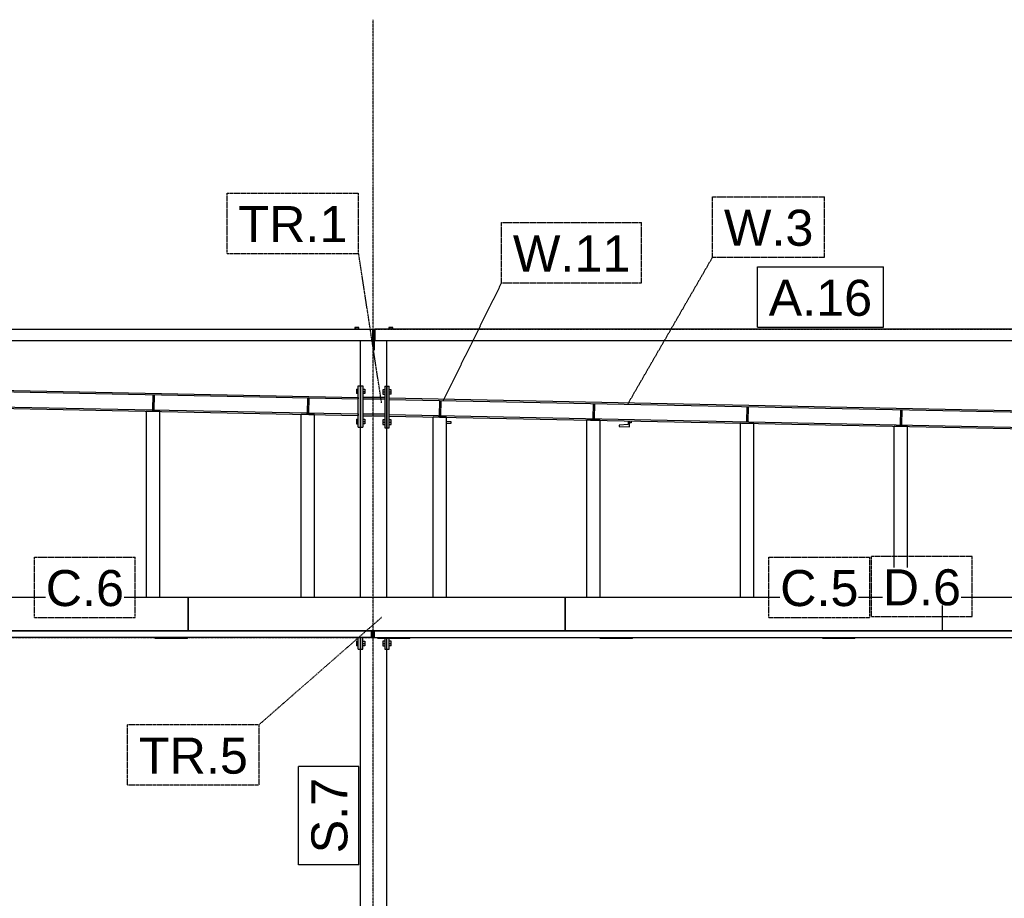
# Model space of a CAD drawing. Header units: millimetres. Extents: x 0 to 59400, y 0 to 42000.
# Tile 27 of 40: x 31562 to 36784, y 4509 to 9168. Entities that reach past the tile are written whole.
import ezdxf

# ---------------------------------------------------------------- set-up
doc = ezdxf.new("R2010")
doc.units = ezdxf.units.MM
doc.linetypes.add('DXK_LINE_DOT2', pattern=[3.9198, 1.9599, -1.9599])
doc.linetypes.add('DXK_LINE_DOT3', pattern=[5.9187, 2.979, -0.9799, 0.9799, -0.9799])
for name, color, linetype in [('TS_INNE_OBIEKTY', 7, 'Continuous'), ('TS_LINIE_WIDOCZNE', 7, 'Continuous'), ('TS_OPISY', 7, 'Continuous'), ('TS_OPISY_LINIE', 7, 'Continuous'), ('TS_OPISY_RAMKA', 7, 'Continuous')]:
    doc.layers.add(name, color=color, linetype=linetype)
doc.styles.add('Arial', font='ARIAL.TTF', dxfattribs={"height": 0.2})

# ---------------------------------------------------------------- blocks, each defined once
blk = doc.blocks.new('Bolt-293000867-6701 - 6488')
at = {"layer": 'TS_INNE_OBIEKTY', "color": 1, "linetype": 'Continuous'}
for p, q in [((33360.3, 7535.7), (33339.5, 7535.7)), ((33339.5, 7535.7), (33339.5, 7527.8)), ((33344.7, 7535.7), (33344.7, 7527.8)), ((33355.1, 7535.7), (33355.1, 7527.8)), ((33360.3, 7527.8), (33360.3, 7535.7))]:
    blk.add_line(p, q, dxfattribs=at)
blk = doc.blocks.new('Part-293000867-6497 - 6488')
at = {"layer": 'TS_LINIE_WIDOCZNE', "color": 1, "linetype": 'Continuous'}
for p, q in [((33369.9, 7227.4), (33369.9, 7467.8)), ((33509.9, 7224.1), (33509.9, 7467.8)), ((33369.9, 6104.4), (33369.9, 7007.4)), ((33509.9, 6104.4), (33509.9, 7004.1)), ((33369.9, 2377.8), (33369.9, 5830.8)), ((33509.9, 2377.8), (33509.9, 5830.8))]:
    blk.add_line(p, q, dxfattribs=at)
blk = doc.blocks.new('Part-293000867-6502 - 6488')
at = {"layer": 'TS_LINIE_WIDOCZNE', "color": 1, "linetype": 'Continuous'}
for p, q in [((33521.9, 7154.1), (33521.9, 7162.1)), ((33521.9, 7162.1), (38082.7, 7070.9)), ((33521.9, 7154.1), (38082.7, 7062.9)), ((33521.9, 7066.1), (33521.9, 7074.1)), ((33521.9, 7074.1), (38082.7, 6982.9)), ((33521.9, 7066.1), (38082.7, 6974.9))]:
    blk.add_line(p, q, dxfattribs=at)
blk = doc.blocks.new('Part-293000867-6505 - 6488')
at = {"layer": 'TS_LINIE_WIDOCZNE', "color": 1, "linetype": 'Continuous'}
for p, q in [((28723.6, 7250.1), (28723.6, 7258.1)), ((28723.6, 7258.1), (33357.9, 7165.4)), ((28723.6, 7250.1), (33357.9, 7157.4)), ((28723.6, 7162.1), (28723.6, 7170.1)), ((28723.6, 7170.1), (33357.9, 7077.4)), ((28723.6, 7162.1), (33357.9, 7069.4)), ((33357.9, 7165.4), (33357.9, 7157.4)), ((33357.9, 7077.4), (33357.9, 7069.4))]:
    blk.add_line(p, q, dxfattribs=at)
blk = doc.blocks.new('Part-293000867-6506 - 6488')
at = {"layer": 'TS_LINIE_WIDOCZNE', "color": 1, "linetype": 'Continuous'}
for p, q in [((33369.9, 5892.8), (33369.9, 5830.8)), ((33381.9, 5830.8), (33381.9, 5892.8)), ((33369.9, 5830.8), (33381.9, 5830.8))]:
    blk.add_line(p, q, dxfattribs=at)
blk = doc.blocks.new('Part-293000867-6507 - 6488')
at = {"layer": 'TS_LINIE_WIDOCZNE', "color": 1, "linetype": 'Continuous'}
for p, q in [((33497.9, 5886.8), (33497.9, 5830.8)), ((33509.9, 5830.8), (33509.9, 5886.8)), ((33497.9, 5830.8), (33509.9, 5830.8))]:
    blk.add_line(p, q, dxfattribs=at)
blk = doc.blocks.new('Bolt-293000867-7393 - 6488')
at = {"layer": 'TS_INNE_OBIEKTY', "color": 1, "linetype": 'Continuous'}
for p, q in [((33497.9, 5872.8), (33487.9, 5872.8)), ((33487.9, 5872.8), (33487.9, 5848.8)), ((33487.9, 5860.8), (33497.9, 5860.8)), ((33487.9, 5848.8), (33497.9, 5848.8)), ((33531.9, 5872.8), (33521.9, 5872.8)), ((33521.9, 5860.8), (33531.9, 5860.8)), ((33531.9, 5848.8), (33521.9, 5848.8)), ((33531.9, 5848.8), (33531.9, 5872.8))]:
    blk.add_line(p, q, dxfattribs=at)
blk = doc.blocks.new('Part-293000867-6522 - 6488')
at = {"layer": 'TS_LINIE_WIDOCZNE', "color": 1, "linetype": 'Continuous'}
for p, q in [((33434.9, 7523.8), (33444.9, 7523.8)), ((33434.9, 7517.8), (33444.9, 7517.8))]:
    blk.add_line(p, q, dxfattribs=at)
blk = doc.blocks.new('Part-293000867-6538 - 6488')
at = {"layer": 'TS_LINIE_WIDOCZNE', "color": 1, "linetype": 'Continuous'}
for p, q in [((38171.2, 7527.8), (33444.9, 7527.8)), ((33444.9, 7527.8), (33444.9, 7467.8)), ((38171.2, 7527.8), (38171.2, 7527.8)), ((38171.2, 7527.8), (38171.2, 7467.8)), ((33444.9, 7467.8), (38171.2, 7467.8))]:
    blk.add_line(p, q, dxfattribs=at)
blk = doc.blocks.new('Part-293000867-6539 - 6488')
at = {"layer": 'TS_LINIE_WIDOCZNE', "color": 1, "linetype": 'Continuous'}
for p, q in [((28652.3, 7467.8), (28652.3, 7527.8)), ((28652.3, 7527.8), (33434.9, 7527.8)), ((33434.9, 7467.8), (33434.9, 7527.8)), ((28652.3, 7467.8), (33434.9, 7467.8))]:
    blk.add_line(p, q, dxfattribs=at)
blk = doc.blocks.new('Part-293000867-7385 - 6488')
at = {"layer": 'TS_LINIE_WIDOCZNE', "color": 1, "linetype": 'Continuous'}
for p, q in [((33357.9, 5830.8), (33357.9, 5892.8)), ((33369.9, 5830.8), (33369.9, 5892.8)), ((33357.9, 5830.8), (33369.9, 5830.8))]:
    blk.add_line(p, q, dxfattribs=at)
blk = doc.blocks.new('Part-293000867-7683 - 6488')
at = {"layer": 'TS_LINIE_WIDOCZNE', "color": 1, "linetype": 'Continuous'}
for p, q in [((35821.2, 5886.8), (35821.2, 5892.8)), ((35991.2, 5886.8), (35821.2, 5886.8)), ((35991.2, 5886.8), (35991.2, 5892.8)), ((35991.2, 5886.8), (35991.2, 5886.8))]:
    blk.add_line(p, q, dxfattribs=at)
blk = doc.blocks.new('Part-293000867-7290 - 6488')
at = {"layer": 'TS_LINIE_WIDOCZNE', "color": 1, "linetype": 'Continuous'}
for p, q in [((33850.9, 7035.7), (33825.1, 7038.3)), ((33825.1, 7029.4), (33850.8, 7028.9)), ((33850.8, 7028.9), (33850.9, 7035.7))]:
    blk.add_line(p, q, dxfattribs=at)
blk = doc.blocks.new('Part-293000867-6777 - 6488')
at = {"layer": 'TS_LINIE_WIDOCZNE', "color": 1, "linetype": 'Continuous'}
for p, q in [((33427.9, 5892.8), (33427.9, 5925.8)), ((33435.9, 5892.8), (33435.9, 5925.8)), ((33427.9, 5892.8), (33435.9, 5892.8))]:
    blk.add_line(p, q, dxfattribs=at)
blk = doc.blocks.new('Part-293000867-6635 - 6488')
at = {"layer": 'TS_LINIE_WIDOCZNE', "color": 1, "linetype": 'Continuous'}
for p, q in [((33435.9, 7517.8), (33435.9, 7417.8)), ((33435.9, 7467.8), (33443.9, 7467.8)), ((33443.9, 7417.8), (33443.9, 7517.8)), ((33435.9, 7417.8), (33443.9, 7417.8))]:
    blk.add_line(p, q, dxfattribs=at)
blk = doc.blocks.new('Bolt-293000867-6702 - 6488')
at = {"layer": 'TS_INNE_OBIEKTY', "color": 1, "linetype": 'Continuous'}
for p, q in [((33540.3, 7535.7), (33519.5, 7535.7)), ((33519.5, 7535.7), (33519.5, 7527.8)), ((33524.7, 7535.7), (33524.7, 7527.8)), ((33535.1, 7535.7), (33535.1, 7527.8)), ((33540.3, 7527.8), (33540.3, 7535.7))]:
    blk.add_line(p, q, dxfattribs=at)
blk = doc.blocks.new('Part-293000867-6710 - 6488')
at = {"layer": 'TS_LINIE_WIDOCZNE', "color": 1, "linetype": 'Continuous'}
for p, q in [((38455.4, 5992.8), (38455.5, 5992.8)), ((38458.5, 5992.8), (38462.4, 5992.8)), ((33443.9, 5892.8), (33443.9, 5925.8)), ((39248.6, 5892.8), (39248.6, 5925.8)), ((33443.9, 5892.8), (38344.6, 5892.8)), ((38404.6, 5892.8), (39248.6, 5892.8))]:
    blk.add_line(p, q, dxfattribs=at)
blk = doc.blocks.new('Part-293000867-6772 - 6488')
at = {"layer": 'TS_LINIE_WIDOCZNE', "color": 1, "linetype": 'Continuous'}
for p, q in [((28645.6, 5892.8), (28645.6, 5925.8)), ((33427.9, 5925.8), (33427.9, 5892.8)), ((33427.9, 5892.8), (28645.6, 5892.8))]:
    blk.add_line(p, q, dxfattribs=at)
blk = doc.blocks.new('Part-293000867-6778 - 6488')
at = {"layer": 'TS_LINIE_WIDOCZNE', "color": 1, "linetype": 'Continuous'}
for p, q in [((33435.9, 5892.8), (33435.9, 5925.8)), ((33443.9, 5892.8), (33443.9, 5925.8)), ((33435.9, 5892.8), (33443.9, 5892.8))]:
    blk.add_line(p, q, dxfattribs=at)
blk = doc.blocks.new('Part-293000867-6797 - 6488')
at = {"layer": 'TS_LINIE_WIDOCZNE', "color": 1, "linetype": 'Continuous'}
for p, q in [((33055.1, 6104.4), (33055.1, 7075.4)), ((33125.1, 7074), (33055.1, 7075.4)), ((33125.1, 6104.4), (33125.1, 7074))]:
    blk.add_line(p, q, dxfattribs=at)
blk = doc.blocks.new('Part-293000867-6798 - 6488')
at = {"layer": 'TS_LINIE_WIDOCZNE', "color": 1, "linetype": 'Continuous'}
for p, q in [((33755.1, 6104.4), (33755.1, 7061.4)), ((33825.1, 7060), (33755.1, 7061.4)), ((33825.1, 6104.4), (33825.1, 7060))]:
    blk.add_line(p, q, dxfattribs=at)
blk = doc.blocks.new('Part-293000867-6928 - 6488')
at = {"layer": 'TS_LINIE_WIDOCZNE', "color": 1, "linetype": 'Continuous'}
for p, q in [((32234.6, 6104.4), (32234.6, 7091.8)), ((32304.6, 7090.4), (32234.6, 7091.8)), ((32304.6, 6104.4), (32304.6, 7090.4))]:
    blk.add_line(p, q, dxfattribs=at)
blk = doc.blocks.new('Part-293000867-7410 - 6488')
at = {"layer": 'TS_LINIE_WIDOCZNE', "color": 1, "linetype": 'Continuous'}
for p, q in [((33497.9, 7165.4), (33381.9, 7165.4)), ((33381.9, 7165.4), (33381.9, 7155.4)), ((33497.9, 7155.4), (33381.9, 7155.4)), ((33497.9, 7165.4), (33497.9, 7155.4))]:
    blk.add_line(p, q, dxfattribs=at)
blk = doc.blocks.new('Part-293000867-7390 - 6488')
at = {"layer": 'TS_LINIE_WIDOCZNE', "color": 1, "linetype": 'Continuous'}
for p, q in [((33509.9, 5830.8), (33509.9, 5886.8)), ((33521.9, 5830.8), (33521.9, 5886.8)), ((33509.9, 5830.8), (33521.9, 5830.8))]:
    blk.add_line(p, q, dxfattribs=at)
blk = doc.blocks.new('Part-293000867-7418 - 6488')
at = {"layer": 'TS_LINIE_WIDOCZNE', "color": 1, "linetype": 'Continuous'}
for p, q in [((33357.9, 7007.4), (33357.9, 7227.4)), ((33357.9, 7227.4), (33369.9, 7227.4)), ((33369.9, 7007.4), (33369.9, 7227.4)), ((33357.9, 7007.4), (33369.9, 7007.4))]:
    blk.add_line(p, q, dxfattribs=at)
blk = doc.blocks.new('Part-293000867-7053 - 6488')
at = {"layer": 'TS_LINIE_WIDOCZNE', "color": 1, "linetype": 'Continuous'}
for p, q in [((34570, 6104.4), (34570, 7045.1)), ((34640, 7043.7), (34570, 7045.1)), ((34640, 6104.4), (34640, 7043.7))]:
    blk.add_line(p, q, dxfattribs=at)
blk = doc.blocks.new('Part-293000867-7069 - 6488')
at = {"layer": 'TS_LINIE_WIDOCZNE', "color": 1, "linetype": 'Continuous'}
for p, q in [((35384.9, 6104.4), (35384.9, 7028.8)), ((35454.9, 7027.4), (35384.9, 7028.8)), ((35454.9, 6104.4), (35454.9, 7027.4))]:
    blk.add_line(p, q, dxfattribs=at)
blk = doc.blocks.new('Part-293000867-7085 - 6488')
at = {"layer": 'TS_LINIE_WIDOCZNE', "color": 1, "linetype": 'Continuous'}
for p, q in [((36199.9, 6104.4), (36199.9, 7012.5)), ((36269.9, 7011.1), (36199.9, 7012.5)), ((36269.9, 6104.4), (36269.9, 7011.1))]:
    blk.add_line(p, q, dxfattribs=at)
blk = doc.blocks.new('Part-293000867-7692 - 6488')
at = {"layer": 'TS_LINIE_WIDOCZNE', "color": 1, "linetype": 'Continuous'}
for p, q in [((30455.4, 6104.4), (30455.4, 5925.8)), ((32455.4, 6104.4), (30455.4, 6104.4)), ((32455.4, 5925.8), (32455.4, 6104.4)), ((30455.4, 5929.3), (32455.4, 5929.3)), ((32455.4, 5925.8), (30455.4, 5925.8))]:
    blk.add_line(p, q, dxfattribs=at)
blk = doc.blocks.new('Part-293000867-7127 - 6488')
at = {"layer": 'TS_LINIE_WIDOCZNE', "color": 1, "linetype": 'Continuous'}
for p, q in [((36232.6, 7098.9), (36231.1, 7020.9)), ((36232.6, 7098.9), (36240.6, 7098.7)), ((36240.6, 7098.7), (36239.1, 7020.7)), ((36231.1, 7020.9), (36239.1, 7020.7))]:
    blk.add_line(p, q, dxfattribs=at)
blk = doc.blocks.new('Part-293000867-7477 - 6488')
at = {"layer": 'TS_LINIE_WIDOCZNE', "color": 1, "linetype": 'Continuous'}
for p, q in [((36455.4, 5925.8), (36455.4, 6104.4)), ((38455.4, 6104.4), (36455.4, 6104.4)), ((38455.4, 5925.8), (38455.4, 6104.4)), ((36455.4, 5929.3), (38455.4, 5929.3)), ((38455.4, 5925.8), (36455.4, 5925.8))]:
    blk.add_line(p, q, dxfattribs=at)
blk = doc.blocks.new('Part-293000867-7130 - 6488')
at = {"layer": 'TS_LINIE_WIDOCZNE', "color": 1, "linetype": 'Continuous'}
for p, q in [((35417.7, 7115.2), (35416.1, 7037.2)), ((35417.7, 7115.2), (35425.7, 7115)), ((35425.7, 7115), (35424.1, 7037)), ((35416.1, 7037.2), (35424.1, 7037))]:
    blk.add_line(p, q, dxfattribs=at)
blk = doc.blocks.new('Part-293000867-7133 - 6488')
at = {"layer": 'TS_LINIE_WIDOCZNE', "color": 1, "linetype": 'Continuous'}
for p, q in [((34602.8, 7131.5), (34601.2, 7053.5)), ((34602.8, 7131.5), (34610.8, 7131.3)), ((34610.8, 7131.3), (34609.2, 7053.3)), ((34601.2, 7053.5), (34609.2, 7053.3))]:
    blk.add_line(p, q, dxfattribs=at)
blk = doc.blocks.new('Part-293000867-7136 - 6488')
at = {"layer": 'TS_LINIE_WIDOCZNE', "color": 1, "linetype": 'Continuous'}
for p, q in [((33787.8, 7147.8), (33786.3, 7069.8)), ((33787.8, 7147.8), (33795.8, 7147.6)), ((33795.8, 7147.6), (33794.3, 7069.6)), ((33786.3, 7069.8), (33794.3, 7069.6))]:
    blk.add_line(p, q, dxfattribs=at)
blk = doc.blocks.new('Part-293000867-7138 - 6488')
at = {"layer": 'TS_LINIE_WIDOCZNE', "color": 1, "linetype": 'Continuous'}
for p, q in [((33087.8, 7161.8), (33086.3, 7083.8)), ((33087.8, 7161.8), (33095.8, 7161.6)), ((33095.8, 7161.6), (33094.3, 7083.6)), ((33086.3, 7083.8), (33094.3, 7083.6))]:
    blk.add_line(p, q, dxfattribs=at)
blk = doc.blocks.new('Part-293000867-7141 - 6488')
at = {"layer": 'TS_LINIE_WIDOCZNE', "color": 1, "linetype": 'Continuous'}
for p, q in [((32267.4, 7178.2), (32265.8, 7100.2)), ((32267.4, 7178.2), (32275.4, 7178)), ((32275.4, 7178), (32273.8, 7100.1)), ((32265.8, 7100.2), (32273.8, 7100.1))]:
    blk.add_line(p, q, dxfattribs=at)
blk = doc.blocks.new('Part-293000867-7289 - 6488')
at = {"layer": 'TS_LINIE_WIDOCZNE', "color": 1, "linetype": 'Continuous'}
for p, q in [((34740.9, 7017.9), (34740.8, 7011.1)), ((34740.8, 7011.1), (34740.8, 7011.1)), ((34740.8, 7011.1), (34795.8, 7010)), ((34789, 7020.8), (34740.9, 7017.9)), ((34789.4, 7040.7), (34789, 7020.8)), ((34789, 7020.8), (34789, 7020.8)), ((34795.8, 7010), (34796.2, 7030)), ((34795.8, 7010), (34795.8, 7010))]:
    blk.add_line(p, q, dxfattribs=at)
blk = doc.blocks.new('Part-293000867-7293 - 6488')
at = {"layer": 'TS_LINIE_WIDOCZNE', "color": 1, "linetype": 'Continuous'}
for p, q in [((34796.2, 7030), (34796.4, 7040.6)), ((34804.2, 7029.8), (34796.2, 7030)), ((34804.4, 7040.4), (34804.2, 7029.8))]:
    blk.add_line(p, q, dxfattribs=at)
blk = doc.blocks.new('Bolt-293000867-7388 - 6488')
at = {"layer": 'TS_INNE_OBIEKTY', "color": 1, "linetype": 'Continuous'}
for p, q in [((33347.9, 5872.8), (33347.9, 5848.8)), ((33347.9, 5872.8), (33357.9, 5872.8)), ((33347.9, 5860.8), (33357.9, 5860.8)), ((33357.9, 5848.8), (33347.9, 5848.8)), ((33381.9, 5872.8), (33391.9, 5872.8)), ((33381.9, 5860.8), (33391.9, 5860.8)), ((33391.9, 5848.8), (33381.9, 5848.8)), ((33391.9, 5872.8), (33391.9, 5848.8))]:
    blk.add_line(p, q, dxfattribs=at)
blk = doc.blocks.new('Part-293000867-7408 - 6488')
at = {"layer": 'TS_LINIE_WIDOCZNE', "color": 1, "linetype": 'Continuous'}
for p, q in [((33369.9, 7227.4), (33369.9, 7007.4)), ((33369.9, 7227.4), (33381.9, 7227.4)), ((33381.9, 7227.4), (33381.9, 7007.4)), ((33369.9, 7007.4), (33381.9, 7007.4))]:
    blk.add_line(p, q, dxfattribs=at)
blk = doc.blocks.new('Part-293000867-7409 - 6488')
at = {"layer": 'TS_LINIE_WIDOCZNE', "color": 1, "linetype": 'Continuous'}
for p, q in [((33497.9, 7224.1), (33497.9, 7004.1)), ((33497.9, 7224.1), (33509.9, 7224.1)), ((33509.9, 7224.1), (33509.9, 7004.1)), ((33497.9, 7004.1), (33509.9, 7004.1))]:
    blk.add_line(p, q, dxfattribs=at)
blk = doc.blocks.new('Part-293000867-7411 - 6488')
at = {"layer": 'TS_LINIE_WIDOCZNE', "color": 1, "linetype": 'Continuous'}
for p, q in [((33497.9, 7076.1), (33381.9, 7076.1)), ((33381.9, 7076.1), (33381.9, 7066.1)), ((33497.9, 7066.1), (33381.9, 7066.1)), ((33497.9, 7076.1), (33497.9, 7066.1))]:
    blk.add_line(p, q, dxfattribs=at)
blk = doc.blocks.new('Bolt-293000867-7421 - 6488')
at = {"layer": 'TS_INNE_OBIEKTY', "color": 1, "linetype": 'Continuous'}
for p, q in [((33347.9, 7209.4), (33347.9, 7185.4)), ((33347.9, 7209.4), (33357.9, 7209.4)), ((33381.9, 7209.4), (33391.9, 7209.4)), ((33391.9, 7209.4), (33391.9, 7185.4)), ((33347.9, 7197.4), (33357.9, 7197.4)), ((33357.9, 7185.4), (33347.9, 7185.4)), ((33381.9, 7197.4), (33391.9, 7197.4)), ((33391.9, 7185.4), (33381.9, 7185.4)), ((33347.9, 7049.4), (33347.9, 7025.4)), ((33347.9, 7049.4), (33357.9, 7049.4)), ((33381.9, 7049.4), (33391.9, 7049.4)), ((33391.9, 7049.4), (33391.9, 7025.4)), ((33347.9, 7037.4), (33357.9, 7037.4)), ((33347.9, 7025.4), (33357.9, 7025.4)), ((33381.9, 7037.4), (33391.9, 7037.4)), ((33391.9, 7025.4), (33381.9, 7025.4))]:
    blk.add_line(p, q, dxfattribs=at)
blk = doc.blocks.new('Part-293000867-7423 - 6488')
at = {"layer": 'TS_LINIE_WIDOCZNE', "color": 1, "linetype": 'Continuous'}
for p, q in [((33509.9, 7004.1), (33509.9, 7224.1)), ((33509.9, 7224.1), (33521.9, 7224.1)), ((33521.9, 7004.1), (33521.9, 7224.1)), ((33509.9, 7004.1), (33521.9, 7004.1))]:
    blk.add_line(p, q, dxfattribs=at)
blk = doc.blocks.new('Bolt-293000867-7426 - 6488')
at = {"layer": 'TS_INNE_OBIEKTY', "color": 1, "linetype": 'Continuous'}
for p, q in [((33497.9, 7206.1), (33487.9, 7206.1)), ((33487.9, 7206.1), (33487.9, 7182.1)), ((33531.9, 7206.1), (33521.9, 7206.1)), ((33531.9, 7182.1), (33531.9, 7206.1)), ((33487.9, 7194.1), (33497.9, 7194.1)), ((33487.9, 7182.1), (33497.9, 7182.1)), ((33521.9, 7194.1), (33531.9, 7194.1)), ((33531.9, 7182.1), (33521.9, 7182.1)), ((33497.9, 7046.1), (33487.9, 7046.1)), ((33487.9, 7046.1), (33487.9, 7022.1)), ((33487.9, 7034.1), (33497.9, 7034.1)), ((33487.9, 7022.1), (33497.9, 7022.1)), ((33531.9, 7046.1), (33521.9, 7046.1)), ((33521.9, 7034.1), (33531.9, 7034.1)), ((33521.9, 7022.1), (33531.9, 7022.1)), ((33531.9, 7022.1), (33531.9, 7046.1))]:
    blk.add_line(p, q, dxfattribs=at)
blk = doc.blocks.new('Part-293000867-7473 - 6488')
at = {"layer": 'TS_LINIE_WIDOCZNE', "color": 1, "linetype": 'Continuous'}
for p, q in [((32455.4, 6104.4), (32455.4, 5925.8)), ((34455.4, 6104.4), (32455.4, 6104.4)), ((34455.4, 5925.8), (34455.4, 6104.4)), ((32455.4, 5929.3), (34455.4, 5929.3)), ((34455.4, 5925.8), (32455.4, 5925.8))]:
    blk.add_line(p, q, dxfattribs=at)
blk = doc.blocks.new('Part-293000867-7482 - 6488')
at = {"layer": 'TS_LINIE_WIDOCZNE', "color": 1, "linetype": 'Continuous'}
for p, q in [((34455.4, 6104.4), (34455.4, 5925.8)), ((36455.4, 6104.4), (34455.4, 6104.4)), ((36455.4, 5925.8), (36455.4, 6104.4)), ((34455.4, 5929.3), (36455.4, 5929.3)), ((36455.4, 5925.8), (34455.4, 5925.8))]:
    blk.add_line(p, q, dxfattribs=at)
blk = doc.blocks.new('GridLine-293000867-7713 - 6488')
at = {"layer": 'TS_INNE_OBIEKTY', "color": 4, "linetype": 'DXK_LINE_DOT3'}
blk.add_line((14833.2, 7527.8), (40423.6, 7527.8), dxfattribs=at)
blk = doc.blocks.new('GridLine-293000867-7705 - 6488')
at = {"layer": 'TS_INNE_OBIEKTY', "color": 4, "linetype": 'DXK_LINE_DOT3'}
blk.add_line((33435.9, 1257.8), (33435.9, 9167.8), dxfattribs=at)
blk = doc.blocks.new('Part-293000867-7671 - 6488')
at = {"layer": 'TS_LINIE_WIDOCZNE', "color": 1, "linetype": 'Continuous'}
for p, q in [((32281.2, 5886.8), (32281.2, 5892.8)), ((32451.2, 5886.8), (32281.2, 5886.8)), ((32451.2, 5886.8), (32451.2, 5892.8)), ((32451.2, 5886.8), (32451.2, 5886.8))]:
    blk.add_line(p, q, dxfattribs=at)
blk = doc.blocks.new('Part-293000867-7675 - 6488')
at = {"layer": 'TS_LINIE_WIDOCZNE', "color": 1, "linetype": 'Continuous'}
for p, q in [((33461.2, 5886.8), (33461.2, 5892.8)), ((33631.2, 5886.8), (33461.2, 5886.8)), ((33631.2, 5886.8), (33631.2, 5892.8)), ((33631.2, 5886.8), (33631.2, 5886.8))]:
    blk.add_line(p, q, dxfattribs=at)
blk = doc.blocks.new('Part-293000867-7679 - 6488')
at = {"layer": 'TS_LINIE_WIDOCZNE', "color": 1, "linetype": 'Continuous'}
for p, q in [((34641.2, 5886.8), (34641.2, 5892.8)), ((34811.2, 5886.8), (34641.2, 5886.8)), ((34811.2, 5886.8), (34811.2, 5892.8)), ((34811.2, 5886.8), (34811.2, 5886.8))]:
    blk.add_line(p, q, dxfattribs=at)
blk = doc.blocks.new('GridLine-293000867-7712 - 6488')
at = {"layer": 'TS_INNE_OBIEKTY', "color": 4, "linetype": 'DXK_LINE_DOT3'}
blk.add_line((14833.2, 5892.8), (40423.6, 5892.8), dxfattribs=at)
blk = doc.blocks.new('Mark-293000867-8235 - 6488')
at = {"layer": 'TS_OPISY_RAMKA', "linetype": 'DXK_LINE_DOT2'}
for p, q in [((31640, 6318.8), (32174.8, 6318.8)), ((31640, 5998.8), (31640, 6318.8)), ((32174.8, 5998.8), (32174.8, 6318.8)), ((31640, 5998.8), (32174.8, 5998.8))]:
    blk.add_line(p, q, dxfattribs=at)
blk.add_wipeout([(32114.8, 6058.8), (32114.8, 6258.8), (31700, 6258.8), (31700, 6058.8)]).dxf.layer = 'TS_OPISY_LINIE'
blk.add_wipeout([(32114.8, 6058.8), (32114.8, 6258.8), (31700, 6258.8), (31700, 6058.8)]).dxf.layer = 'TS_OPISY_LINIE'
at = {"layer": 'TS_OPISY', "style": 'Arial'}
blk.add_text('C.6', height=191.02, dxfattribs=at).set_placement((31700, 6058.8))
blk = doc.blocks.new('Mark-293000867-8302 - 6488')
at = {"layer": 'TS_OPISY_RAMKA', "linetype": 'DXK_LINE_DOT2'}
for p, q in [((36078.8, 6322.8), (36613.7, 6322.8)), ((36078.8, 6002.8), (36078.8, 6322.8)), ((36613.7, 6002.8), (36613.7, 6322.8)), ((36078.8, 6002.8), (36613.7, 6002.8))]:
    blk.add_line(p, q, dxfattribs=at)
blk.add_wipeout([(36553.7, 6062.8), (36553.7, 6262.8), (36138.8, 6262.8), (36138.8, 6062.8)]).dxf.layer = 'TS_OPISY_LINIE'
blk.add_wipeout([(36553.7, 6062.8), (36553.7, 6262.8), (36138.8, 6262.8), (36138.8, 6062.8)]).dxf.layer = 'TS_OPISY_LINIE'
at = {"layer": 'TS_OPISY', "style": 'Arial'}
blk.add_text('D.6', height=191.02, dxfattribs=at).set_placement((36138.8, 6062.8))
blk = doc.blocks.new('Mark-293000867-8232 - 6488')
at = {"layer": 'TS_OPISY_RAMKA', "linetype": 'Continuous'}
for p, q in [((33039.9, 4687.8), (33039.9, 5207.8)), ((33359.9, 5207.8), (33039.9, 5207.8)), ((33359.9, 4687.8), (33359.9, 5207.8)), ((33359.9, 4687.8), (33039.9, 4687.8))]:
    blk.add_line(p, q, dxfattribs=at)
blk.add_wipeout([(33299.9, 5147.8), (33099.9, 5147.8), (33099.9, 4747.8), (33299.9, 4747.8)]).dxf.layer = 'TS_OPISY_LINIE'
blk.add_wipeout([(33299.9, 5147.8), (33099.9, 5147.8), (33099.9, 4747.8), (33299.9, 4747.8)]).dxf.layer = 'TS_OPISY_LINIE'
at = {"layer": 'TS_OPISY', "style": 'Arial'}
blk.add_text('S.7', height=191.02, rotation=90.0002, dxfattribs=at).set_placement((33299.9, 4747.8))
blk = doc.blocks.new('Mark-293000867-8397 - 6488')
at = {"layer": 'TS_OPISY_LINIE', "linetype": 'DXK_LINE_DOT2'}
blk.add_line((33809.5, 7149.3), (34117.7, 7772.7), dxfattribs=at)
at = {"layer": 'TS_OPISY_RAMKA', "linetype": 'DXK_LINE_DOT2'}
for p, q in [((34117.7, 8092.7), (34859.8, 8092.7)), ((34117.7, 7772.7), (34117.7, 8092.7)), ((34859.8, 7772.7), (34859.8, 8092.7)), ((34117.7, 7772.7), (34859.8, 7772.7))]:
    blk.add_line(p, q, dxfattribs=at)
blk.add_wipeout([(34799.8, 7832.7), (34799.8, 8032.7), (34177.7, 8032.7), (34177.7, 7832.7)]).dxf.layer = 'TS_OPISY_LINIE'
blk.add_wipeout([(34799.8, 7832.7), (34799.8, 8032.7), (34177.7, 8032.7), (34177.7, 7832.7)]).dxf.layer = 'TS_OPISY_LINIE'
at = {"layer": 'TS_OPISY', "style": 'Arial'}
blk.add_text('W.11', height=191.02, dxfattribs=at).set_placement((34177.7, 7832.7))
blk = doc.blocks.new('Mark-293000867-8233 - 6488')
at = {"layer": 'TS_OPISY_RAMKA', "linetype": 'DXK_LINE_DOT2'}
for p, q in [((35534.9, 6318.8), (36069.7, 6318.8)), ((35534.9, 5998.8), (35534.9, 6318.8)), ((36069.7, 5998.8), (36069.7, 6318.8)), ((35534.9, 5998.8), (36069.7, 5998.8))]:
    blk.add_line(p, q, dxfattribs=at)
blk.add_wipeout([(36009.7, 6058.8), (36009.7, 6258.8), (35594.9, 6258.8), (35594.9, 6058.8)]).dxf.layer = 'TS_OPISY_LINIE'
blk.add_wipeout([(36009.7, 6058.8), (36009.7, 6258.8), (35594.9, 6258.8), (35594.9, 6058.8)]).dxf.layer = 'TS_OPISY_LINIE'
at = {"layer": 'TS_OPISY', "style": 'Arial'}
blk.add_text('C.5', height=191.02, dxfattribs=at).set_placement((35594.9, 6058.8))
blk = doc.blocks.new('Mark-293000867-8254 - 6488')
at = {"layer": 'TS_OPISY_LINIE', "linetype": 'DXK_LINE_DOT2'}
blk.add_line((33481.3, 5998.8), (32831.8, 5430.3), dxfattribs=at)
at = {"layer": 'TS_OPISY_RAMKA', "linetype": 'DXK_LINE_DOT2'}
for p, q in [((32134, 5430.3), (32831.8, 5430.3)), ((32134, 5110.3), (32134, 5430.3)), ((32831.8, 5110.3), (32831.8, 5430.3)), ((32134, 5110.3), (32831.8, 5110.3))]:
    blk.add_line(p, q, dxfattribs=at)
blk.add_wipeout([(32771.8, 5170.3), (32771.8, 5370.3), (32194, 5370.3), (32194, 5170.3)]).dxf.layer = 'TS_OPISY_LINIE'
blk.add_wipeout([(32771.8, 5170.3), (32771.8, 5370.3), (32194, 5370.3), (32194, 5170.3)]).dxf.layer = 'TS_OPISY_LINIE'
at = {"layer": 'TS_OPISY', "style": 'Arial'}
blk.add_text('TR.5', height=191.02, dxfattribs=at).set_placement((32194, 5170.3))
blk = doc.blocks.new('Mark-293000867-8255 - 6488')
at = {"layer": 'TS_OPISY_LINIE', "linetype": 'DXK_LINE_DOT2'}
blk.add_line((33481.3, 7136.3), (33359.5, 7928.7), dxfattribs=at)
at = {"layer": 'TS_OPISY_RAMKA', "linetype": 'DXK_LINE_DOT2'}
for p, q in [((32661.7, 8248.7), (33359.5, 8248.7)), ((32661.7, 7928.7), (32661.7, 8248.7)), ((33359.5, 7928.7), (33359.5, 8248.7)), ((32661.7, 7928.7), (33359.5, 7928.7))]:
    blk.add_line(p, q, dxfattribs=at)
blk.add_wipeout([(33299.5, 7988.7), (33299.5, 8188.7), (32721.7, 8188.7), (32721.7, 7988.7)]).dxf.layer = 'TS_OPISY_LINIE'
blk.add_wipeout([(33299.5, 7988.7), (33299.5, 8188.7), (32721.7, 8188.7), (32721.7, 7988.7)]).dxf.layer = 'TS_OPISY_LINIE'
at = {"layer": 'TS_OPISY', "style": 'Arial'}
blk.add_text('TR.1', height=191.02, dxfattribs=at).set_placement((32721.7, 7988.7))
blk = doc.blocks.new('Mark-293000867-8261 - 6488')
at = {"layer": 'TS_OPISY_RAMKA', "linetype": 'Continuous'}
for p, q in [((35473.9, 7857.8), (36142.2, 7857.8)), ((35473.9, 7537.8), (35473.9, 7857.8)), ((36142.2, 7537.8), (36142.2, 7857.8)), ((35473.9, 7537.8), (36142.2, 7537.8))]:
    blk.add_line(p, q, dxfattribs=at)
blk.add_wipeout([(36082.2, 7597.8), (36082.2, 7797.8), (35533.9, 7797.8), (35533.9, 7597.8)]).dxf.layer = 'TS_OPISY_LINIE'
blk.add_wipeout([(36082.2, 7597.8), (36082.2, 7797.8), (35533.9, 7797.8), (35533.9, 7597.8)]).dxf.layer = 'TS_OPISY_LINIE'
at = {"layer": 'TS_OPISY', "style": 'Arial'}
blk.add_text('A.16', height=191.02, dxfattribs=at).set_placement((35533.9, 7597.8))
blk = doc.blocks.new('Mark-293000867-8396 - 6488')
at = {"layer": 'TS_OPISY_LINIE', "linetype": 'DXK_LINE_DOT2'}
blk.add_line((34786.9, 7129.7), (35236.9, 7909.1), dxfattribs=at)
at = {"layer": 'TS_OPISY_RAMKA', "linetype": 'DXK_LINE_DOT2'}
for p, q in [((35236.9, 8229.1), (35830.7, 8229.1)), ((35236.9, 7909.1), (35236.9, 8229.1)), ((35830.7, 7909.1), (35830.7, 8229.1)), ((35236.9, 7909.1), (35830.7, 7909.1))]:
    blk.add_line(p, q, dxfattribs=at)
blk.add_wipeout([(35770.7, 7969.1), (35770.7, 8169.1), (35296.9, 8169.1), (35296.9, 7969.1)]).dxf.layer = 'TS_OPISY_LINIE'
blk.add_wipeout([(35770.7, 7969.1), (35770.7, 8169.1), (35296.9, 8169.1), (35296.9, 7969.1)]).dxf.layer = 'TS_OPISY_LINIE'
at = {"layer": 'TS_OPISY', "style": 'Arial'}
blk.add_text('W.3', height=191.02, dxfattribs=at).set_placement((35296.9, 7969.1))

msp = doc.modelspace()

# ---------------------------------------------------------------- block references
for name in ['GridLine-293000867-7705 - 6488', 'GridLine-293000867-7713 - 6488', 'Part-293000867-6539 - 6488', 'Bolt-293000867-6701 - 6488', 'Part-293000867-6522 - 6488', 'Part-293000867-6538 - 6488', 'Bolt-293000867-6702 - 6488', 'Part-293000867-6497 - 6488', 'Part-293000867-6635 - 6488', 'Part-293000867-6505 - 6488', 'Bolt-293000867-7421 - 6488', 'Part-293000867-7418 - 6488', 'Part-293000867-7408 - 6488', 'Bolt-293000867-7426 - 6488', 'Part-293000867-7409 - 6488', 'Part-293000867-7423 - 6488', 'Part-293000867-7141 - 6488', 'Part-293000867-7138 - 6488', 'Part-293000867-7410 - 6488', 'Part-293000867-6502 - 6488', 'Part-293000867-7136 - 6488', 'Part-293000867-7133 - 6488', 'Part-293000867-7130 - 6488', 'Part-293000867-6928 - 6488', 'Part-293000867-6797 - 6488', 'Part-293000867-7411 - 6488', 'Part-293000867-6798 - 6488', 'Part-293000867-7127 - 6488', 'Part-293000867-7290 - 6488', 'Part-293000867-7053 - 6488', 'Part-293000867-7289 - 6488', 'Part-293000867-7293 - 6488', 'Part-293000867-7069 - 6488', 'Part-293000867-7085 - 6488', 'GridLine-293000867-7712 - 6488', 'Part-293000867-7692 - 6488', 'Part-293000867-7473 - 6488', 'Part-293000867-7482 - 6488', 'Part-293000867-7477 - 6488', 'Part-293000867-6710 - 6488', 'Part-293000867-6772 - 6488', 'Part-293000867-6777 - 6488', 'Part-293000867-6778 - 6488', 'Part-293000867-7671 - 6488', 'Bolt-293000867-7388 - 6488', 'Part-293000867-7385 - 6488', 'Part-293000867-6506 - 6488', 'Part-293000867-7675 - 6488', 'Bolt-293000867-7393 - 6488', 'Part-293000867-6507 - 6488', 'Part-293000867-7390 - 6488', 'Part-293000867-7679 - 6488', 'Part-293000867-7683 - 6488']:
    msp.add_blockref(name, (0, 0))

# ---------------------------------------------------------------- next in the draw order: block references
for name in ['Mark-293000867-8255 - 6488', 'Mark-293000867-8397 - 6488', 'Mark-293000867-8261 - 6488', 'Mark-293000867-8235 - 6488', 'Mark-293000867-8302 - 6488', 'Mark-293000867-8232 - 6488']:
    msp.add_blockref(name, (0, 0))

# ---------------------------------------------------------------- next in the draw order: block references
for name in ['Mark-293000867-8396 - 6488', 'Mark-293000867-8233 - 6488', 'Mark-293000867-8254 - 6488']:
    msp.add_blockref(name, (0, 0))

doc.saveas('drawing.dxf')
